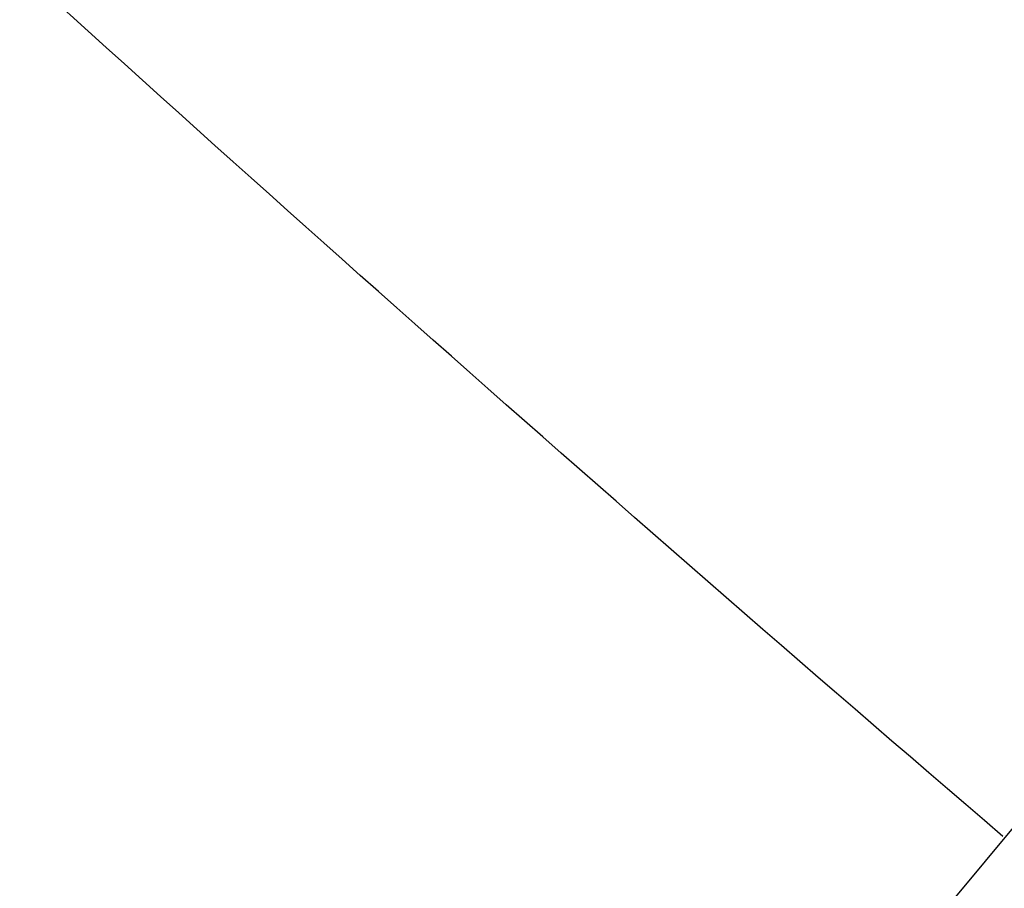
# Model space of a CAD drawing. Header units: millimetres. Extents: x -225 to 225, y 20 to 511.
# Tile 63 of 256: x -196.611 to -195.695, y 41.15 to 41.959. Entities that reach past the tile are written whole.
import ezdxf

# ---------------------------------------------------------------- set-up
doc = ezdxf.new("R2010")
doc.units = ezdxf.units.MM
doc.layers.add('SISTA 05_tapissée', color=7, linetype='Continuous', true_color=0xffffff)

msp = doc.modelspace()

# ---------------------------------------------------------------- linework, layer by layer
at = {"layer": 'SISTA 05_tapissée', "color": 7, "true_color": 0xffffff}
msp.add_line((-198.03235, 38.38372, 775), (-195.06206, 41.95815, 775), dxfattribs=at)
msp.add_arc((-169.20885, 72.28734, 778.18198), 43.18198, 210.301769, 231.991675, dxfattribs=at)
for points, knots in [([(-195.06206, 41.95815, 775), (-195.74393, 42.64339, 775), (-196.41422, 43.35169, 775), (-197.72215, 44.77556, 775), (-198.37092, 45.5033, 775), (-199.70595, 47.03519, 775), (-200.40062, 47.8523, 775), (-201.75542, 49.49665, 775), (-202.42484, 50.33496, 775), (-203.70768, 52.03604, 775), (-204.33236, 52.91439, 775), (-205.47716, 54.71127, 775), (-206.0089, 55.65192, 775), (-206.82084, 57.38035, 775), (-207.13607, 58.17131, 775), (-207.66705, 59.77436, 775), (-207.88675, 60.59627, 775), (-208.26194, 62.30989, 775), (-208.41425, 63.21238, 775), (-208.66022, 65.0154, 775), (-208.75529, 65.92483, 775), (-208.98613, 68.64463, 775), (-209.07205, 70.46862, 775), (-209.21355, 74.74909, 775), (-209.24653, 77.21258, 775), (-209.2862, 82.1386, 775), (-209.29092, 84.60192, 775), (-209.29399, 92.08004, 775), (-209.28163, 97.09507, 775), (-209.2718, 107.12514, 775), (-209.27204, 112.14018, 775), (-209.28093, 122.17025, 775), (-209.28922, 127.18528, 775), (-209.29859, 137.21535, 775), (-209.29729, 142.2304, 775), (-209.27107, 154.505, 775), (-209.25272, 161.79057, 775), (-209.20975, 176.30969, 775), (-209.17923, 183.59523, 775), (-209.11216, 194.48441, 775), (-209.08657, 198.12713, 775), (-209.03475, 205.38654, 775), (-209.00936, 209.02926, 775), (-208.9191, 219.91828, 775), (-208.84186, 227.20355, 775), (-208.68721, 238.09184, 775), (-208.62826, 241.75912, 775), (-208.4811, 249.01722, 775), (-208.39055, 252.68397, 775), (-208.03024, 263.56739, 775), (-207.66396, 270.89828, 775), (-206.75312, 281.74951, 775), (-206.38294, 285.41236, 775), (-205.50492, 292.61866, 775), (-204.98463, 296.26369, 775), (-203.79199, 303.42464, 775), (-203.10238, 307.04355, 775), (-201.55585, 314.1365, 775), (-200.67608, 317.71458, 775), (-198.77488, 324.55944, 775), (-197.73983, 327.91182, 775), (-195.47945, 334.48227, 775), (-194.23255, 337.76254, 775), (-191.53628, 344.16647, 775), (-190.05989, 347.35353, 775), (-186.89943, 353.54156, 775), (-185.18247, 356.60659, 775), (-181.52432, 362.55236, 775), (-179.53229, 365.50831, 775), (-175.36595, 371.15028, 775), (-173.12672, 373.92408, 775), (-168.48767, 379.18426, 775), (-166.01547, 381.75276, 775), (-160.93957, 386.59275, 775), (-158.25721, 388.93946, 775), (-155.5251, 391.13789, 775)], [0, 0, 0, 0, 0.007891, 0.007891, 0.015782, 0.015782, 0.024477, 0.024477, 0.033173, 0.033173, 0.041868, 0.041868, 0.050564, 0.050564, 0.057456, 0.057456, 0.064348, 0.064348, 0.071775, 0.071775, 0.079202, 0.079202, 0.094055, 0.094055, 0.114161, 0.114161, 0.134266, 0.134266, 0.175202, 0.175202, 0.216138, 0.216138, 0.257073, 0.257073, 0.298009, 0.298009, 0.357267, 0.357267, 0.416524, 0.416524, 0.446152, 0.446152, 0.475781, 0.475781, 0.535038, 0.535038, 0.564667, 0.564667, 0.594296, 0.594296, 0.653553, 0.653553, 0.683182, 0.683182, 0.71281, 0.71281, 0.742439, 0.742439, 0.772068, 0.772068, 0.800426, 0.800426, 0.828785, 0.828785, 0.857143, 0.857143, 0.885502, 0.885502, 0.914126, 0.914126, 0.942751, 0.942751, 0.971375, 0.971375, 1, 1, 1, 1]), ([(-195.69601, 41.19857, 755.79076), (-196.43109, 41.82788, 755.77763), (-197.14382, 42.48346, 755.76395), (-198.5898, 43.91194, 755.73414), (-199.31796, 44.69001, 755.71791), (-200.7113, 46.3011, 755.68429), (-201.37646, 47.13412, 755.6669), (-202.63964, 48.85004, 755.6311), (-203.23766, 49.73295, 755.61267), (-204.36281, 51.54328, 755.5749), (-204.88994, 52.47071, 755.55555), (-205.86999, 54.36445, 755.51603), (-206.3229, 55.33075, 755.49587), (-207.15165, 57.29633, 755.45486), (-207.52748, 58.2956, 755.43401), (-208.19963, 60.32101, 755.39175), (-208.49596, 61.34714, 755.37034), (-209.00718, 63.41996, 755.3271), (-209.22208, 64.46664, 755.30526), (-209.56901, 66.57414, 755.26129), (-209.70104, 67.63495, 755.23916), (-209.88131, 69.76414, 755.19474), (-209.92955, 70.83252, 755.17245), (-209.93568, 71.90139, 755.15015)], [0.0082625, 0.0082625, 0.0082625, 0.0082625, 0.0909091, 0.0909091, 0.1818182, 0.1818182, 0.2727273, 0.2727273, 0.3636364, 0.3636364, 0.4545455, 0.4545455, 0.5454545, 0.5454545, 0.6363636, 0.6363636, 0.7272727, 0.7272727, 0.8181818, 0.8181818, 0.9090909, 0.9090909, 1, 1, 1, 1])]:
    msp.add_open_spline(points, degree=3, knots=knots, dxfattribs=at)

doc.saveas('drawing.dxf')
